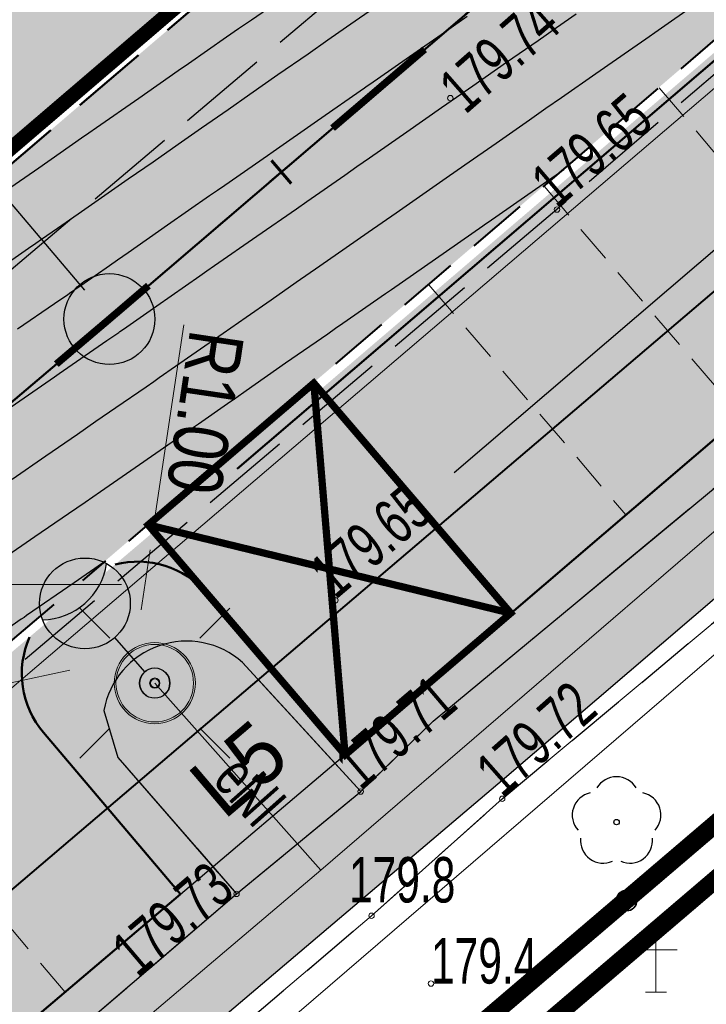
# Model space of a CAD drawing. Header units: metres. Extents: x 7429064 to 7431133, y 5709479 to 5714472.
# Tile 59 of 176: x 7429501 to 7429512, y 5709843 to 5709859. Entities that reach past the tile are written whole.
import ezdxf
from ezdxf.enums import TextEntityAlignment as Align

# ---------------------------------------------------------------- set-up
doc = ezdxf.new("R2010")
doc.units = ezdxf.units.M
for name, pattern in [('1', [0]), ('2_KTCR02', [1.5, 1, -0.5]), ('2_KTJZ01', [2, 1.5, -0.5]), ('2_KTKR01', [0]), ('2_KTPL01', [2, 1.5, -0.5]), ('2_PTCM', [1.5, 1, -0.5]), ('2_PTTU', [1.5, 1, -0.5]), ('3_KTCR02', [1.5, 1, -0.5]), ('3_KTJZ01', [2, 1.5, -0.5]), ('3_KTKR01', [0]), ('3_KTPL01', [2, 1.5, -0.5]), ('3_PTCM', [1.5, 1, -0.5]), ('3_PTRW02', [0]), ('3_PTTU', [1.5, 1, -0.5]), ('4_SUPE_01', [0]), ('4_SUPT_01', [0]), ('4_SUPW_01', [0]), ('7_1', [0]), ('7_SUPE_01', [0]), ('7_SUPT_01', [0]), ('7_SUPW_01', [0]), ('CENTER2', [1.125, 0.75, -0.125, 0.125, -0.125]), ('DASHED', [19.05, 12.7, -6.35]), ('DASHED2', [0.375, 0.25, -0.125]), ('HIDDEN', [0.375, 0.25, -0.125])]:
    doc.linetypes.add(name, pattern=pattern)
for name, color, linetype in [('#lampy opis', 7, 'Continuous'), ('[osw]_istn_oprawy oświetleniowe - demontaż', 5, 'Continuous'), ('_1_Mapa', 7, 'Continuous'), ('_1_X-REFY', 7, 'Continuous'), ('C-DROGI-SYTUACJA-ETYKIETY', 7, 'Continuous'), ('C-TEREN', 7, 'Continuous'), ('zzz.gaHSDomyslna', 7, 'Continuous')]:
    doc.layers.add(name, color=color, linetype=linetype)
doc.layers.add('[osw]PSI_Brudnopis', color=1, linetype='Continuous', lineweight=20, plot=False)
doc.layers.add('_Brudnopis', color=22, linetype='Continuous', lineweight=50, plot=False)
for name, color, linetype, lineweight in [('_D_7_PAS DROGOWY_PODZIAL', 1, 'Continuous', 50), ('_D_7_TEREN NIEZBEDNY DLA OB_BUD', 252, 'HIDDEN', 50), ('_D_8_Wymiary', 7, 'Continuous', 20), ('D_1_KOCIE OCZKA', 7, 'Continuous', 50), ('D_1_LINIA_KRAWĘŻNIK_BET_20_30 WYN 0-2 CM', 5, 'HIDDEN', 40), ('D_1_LINIA_KRAWĘŻNIK_BET_20_30 WYN 12 CM - III', 7, 'Continuous', 50), ('Dr-Krawędż nawierzchni', 250, 'DASHED2', 18), ('gaPoziome', 7, 'Continuous', 30), ('HECZ BRUKOWANIA KOSTKA KAMIENNA 9_11', 42, 'Continuous', 13), ('KRAWĘŻNIK BETONOWY 12_25 WYN 0 CM', 250, 'DASHED', 50), ('KRZYZE_L_0', 252, '1', 18), ('KTCR_L_1', 252, '2_KTCR02', 30), ('KTJZ_L_0', 252, '2_KTJZ01', 30), ('KTKR_L_0', 252, '2_KTKR01', 30), ('KTOK_L_4', 252, 'Continuous', 35), ('KTPL_L_0', 252, '2_KTPL01', 30), ('OBOP_T_1', 82, 'Continuous', 30), ('PTCM_L_0', 252, '2_PTCM', 18), ('PTRW_L_1', 252, 'Continuous', 18), ('PTTU_L_2', 252, '2_PTTU', 18), ('RTPW_T_0', 252, 'Continuous', 15), ('RTPW_T_1', 252, 'Continuous', 15), ('SUPE_E_T_3', 252, 'Continuous', 15), ('SUPE_L_3', 252, '4_SUPE_01', 18), ('SUPT_L_0', 252, '4_SUPT_01', 18), ('SUPW_L_0', 252, '4_SUPW_01', 18), ('SUSM_T_0', 252, 'Continuous', 18)]:
    doc.layers.add(name, color=color, linetype=linetype, lineweight=lineweight)
doc.layers.add('D_1_LINIA_OBRZEŻE_BET_6x30cm - III', color=24, linetype='Continuous', lineweight=30, transparency=0.3)
for name, color, linetype, lineweight, true_color, transparency in [('D_2_HECZ_CHODNIK_KOSTKA', 7, 'Continuous', 0, 0xf7f588, 0.35), ('D_2_HECZ_DROGI KOSTKA', 7, 'Continuous', 13, 0xffbea8, 0.3), ('D_2_HECZ_JEZDNIA KR3- NOWA KONSTRUKCJA', 7, 'Continuous', 13, 0x99e6ff, 0.3), ('D_2_HECZ_ZIELEN', 7, 'Continuous', 13, 0xd6ffd6, 0.3)]:
    doc.layers.add(name, color=color, linetype=linetype, lineweight=lineweight, true_color=true_color, transparency=transparency)
doc.layers.add('DZIALKA_L_0', color=7, linetype='1', lineweight=40, true_color=0x008000)
doc.layers.add('HECZ DROGI ROWEROWE', color=7, linetype='Continuous', lineweight=13, true_color=0xff8a8a)
doc.styles.add('Annotative', font='txt')
doc.styles.add('major_arial', font='arial.ttf')
doc.styles.add('Styl Arial', font='arial.ttf', dxfattribs={"width": 0.8, "height": 0.9})
doc.dimstyles.new('1_500', dxfattribs={"dimtxt": 0.9, "dimasz": 1, "dimexe": 0.18, "dimexo": 0, "dimgap": 0.2, "dimtad": 4, "dimzin": 0, "dimdsep": 46, "dimtxsty": 'Styl Arial', "dimcen": 0.25, "dimclrd": 256, "dimclre": 256, "dimclrt": 256, "dimazin": 0, "dimtfac": 1, "dimtix": 1, "dimtmove": 1, "dimatfit": 3, "dimfxl": 0.18, "dimtolj": 1, "dimtzin": 0, "dimlwd": -1, "dimlwe": -1, "dimarcsym": 0})
doc.dimstyles.new('major_500', dxfattribs={"dimtxt": 0.8, "dimasz": 0.8, "dimexe": 0.5, "dimexo": 1, "dimgap": 0.3, "dimtad": 1, "dimzin": 1, "dimdsep": 46, "dimtxsty": 'major_arial', "dimcen": 0, "dimse1": 1, "dimse2": 1, "dimaunit": 1, "dimadec": 1, "dimazin": 0, "dimtfac": 1, "dimtix": 1, "dimtmove": 0, "dimatfit": 3, "dimfxl": 2, "dimfxlon": 1, "dimtolj": 1, "dimarcsym": 0})

# ---------------------------------------------------------------- blocks, each defined once
blk = doc.blocks.new('*D18')
at = {"layer": '_D_8_Wymiary', "color": 0, "lineweight": -2, "transparency": 16777216}
for p, q in [((7429502.828, 5709845.648), (7429501.947, 5709846.687)), ((7429478.099, 5709825.797), (7429501.66, 5709845.789)), ((7429478.047, 5709824.621), (7429477.165, 5709825.66))]:
    blk.add_line(p, q, dxfattribs=at)
at = {"layer": '_D_8_Wymiary', "color": 0, "transparency": 16777216}
for points in [[(7429501.574, 5709845.89), (7429501.746, 5709845.687), (7429502.27, 5709846.306)], [(7429478.012, 5709825.898), (7429478.185, 5709825.695), (7429477.489, 5709825.279)]]:
    blk.add_solid(points, dxfattribs=at)
at = {"layer": 'Defpoints', "color": 0, "transparency": 16777216}
for p in [(7429502.27, 5709846.306), (7429503.475, 5709844.886), (7429478.694, 5709823.859)]:
    blk.add_point(p, dxfattribs=at)
at = {"layer": '_D_8_Wymiary', "color": 0, "transparency": 16777216, "insert": (7429488.988, 5709836.843), "char_height": 0.8, "attachment_point": 5, "rotation": 40.3144, "style": 'major_arial'}
blk.add_mtext('\\A1;13szt.x2.50\\P32.50', dxfattribs=at)
blk = doc.blocks.new('*D19')
at = {"layer": '_D_8_Wymiary', "color": 0, "lineweight": -2, "transparency": 16777216}
for p, q in [((7429531.071, 5709869.79), (7429529.852, 5709871.215)), ((7429507.993, 5709851.848), (7429529.569, 5709870.315)), ((7429508.279, 5709850.283), (7429507.06, 5709851.708))]:
    blk.add_line(p, q, dxfattribs=at)
at = {"layer": '_D_8_Wymiary', "color": 0, "transparency": 16777216}
for points in [[(7429529.483, 5709870.416), (7429529.656, 5709870.213), (7429530.177, 5709870.835)], [(7429507.906, 5709851.949), (7429508.08, 5709851.747), (7429507.385, 5709851.328)]]:
    blk.add_solid(points, dxfattribs=at)
at = {"layer": 'Defpoints', "color": 0, "transparency": 16777216}
for p in [(7429530.177, 5709870.835), (7429531.721, 5709869.031), (7429508.929, 5709849.524)]:
    blk.add_point(p, dxfattribs=at)
at = {"layer": '_D_8_Wymiary', "color": 0, "transparency": 16777216, "insert": (7429517.886, 5709862.128), "char_height": 0.8, "attachment_point": 5, "rotation": 40.559, "style": 'major_arial'}
blk.add_mtext('\\A1;12szt.x2.50\\P30.00', dxfattribs=at)
blk = doc.blocks.new('*D28')
at = {"layer": '_D_8_Wymiary', "transparency": 16777216}
for p, q in [((7429501.65, 5709848.583), (7429500.672, 5709848.372)), ((7429497, 5709847.582), (7429500.184, 5709848.267))]:
    blk.add_line(p, q, dxfattribs=at)
blk.add_solid([(7429500.166, 5709848.348), (7429500.201, 5709848.186), (7429500.672, 5709848.372)], dxfattribs=at)
at = {"layer": 'Defpoints', "color": 0, "transparency": 16777216}
for p in [(7429501.65, 5709848.583), (7429500.672, 5709848.372)]:
    blk.add_point(p, dxfattribs=at)
at = {"layer": '_D_8_Wymiary', "transparency": 16777216, "insert": (7429498.465, 5709847.325), "char_height": 0.9, "attachment_point": 5, "rotation": 192.146, "style": 'Styl Arial'}
blk.add_mtext('\\A1;R1.00', dxfattribs=at)
blk = doc.blocks.new('*D29')
at = {"layer": '_D_8_Wymiary', "transparency": 16777216}
for p, q in [((7429503.528, 5709854.285), (7429503.047, 5709851.064)), ((7429502.826, 5709849.58), (7429502.973, 5709850.569))]:
    blk.add_line(p, q, dxfattribs=at)
blk.add_solid([(7429502.965, 5709851.076), (7429503.13, 5709851.052), (7429502.973, 5709850.569)], dxfattribs=at)
at = {"layer": 'Defpoints', "color": 0, "transparency": 16777216}
for p in [(7429502.973, 5709850.569), (7429502.826, 5709849.58)]:
    blk.add_point(p, dxfattribs=at)
at = {"layer": '_D_8_Wymiary', "transparency": 16777216, "insert": (7429503.878, 5709852.839), "char_height": 0.9, "attachment_point": 5, "rotation": 261.5173, "style": 'Styl Arial'}
blk.add_mtext('\\A1;R1.00', dxfattribs=at)
blk = doc.blocks.new('3_OBOP02_01')
at = {"linetype": 'Continuous'}
blk.add_circle((0, 0), 0.045, dxfattribs=at)
for centre, start, end in [((0, 0.375), 30.1401, 149.8599), ((-0.357, 0.116), 102.1445, 221.86), ((0.357, 0.116), 318.14, 77.8555), ((-0.22, -0.303), 174.1482, 293.8542), ((0.22, -0.303), 246.1458, 5.8518)]:
    blk.add_arc(centre, 0.375, start, end, dxfattribs=at)
blk = doc.blocks.new('3_PTCM01')
at = {"linetype": 'Continuous'}
for p, q in [((0, 0.525), (0, -0.525)), ((0.35, 0.175), (-0.35, 0.175)), ((-0.175, -0.525), (0.175, -0.525))]:
    blk.add_line(p, q, dxfattribs=at)
blk = doc.blocks.new('3_RTPW02')
at = {"linetype": 'Continuous'}
blk.add_circle((0, 0), 0.045, dxfattribs=at)
blk = doc.blocks.new('3_RTPW01')
at = {"linetype": 'Continuous'}
blk.add_circle((0, 0), 0.045, dxfattribs=at)
blk = doc.blocks.new('7_SUSM01')
at = {"linetype": 'Continuous'}
for p, q in [((-0.742, 0.742), (-1.237, 1.237)), ((0.742, 0.742), (1.237, 1.237)), ((-0.742, -0.742), (-1.237, -1.237)), ((0.742, -0.742), (1.237, -1.237))]:
    blk.add_line(p, q, dxfattribs=at)
blk.add_circle((0, 0), 0.245, dxfattribs=at)
blk = doc.blocks.new('X-ref_MDCP_Szara')
at = {"layer": 'DZIALKA_L_0', "linetype": '1'}
blk.add_line((7429408.88, 5709766.76), (7429668.8, 5709988.15), dxfattribs=at)
at = {"layer": 'KRZYZE_L_0', "linetype": '1'}
blk.add_line((7429497.5, 5709850), (7429502.5, 5709850), dxfattribs=at)
at = {"layer": 'KTCR_L_1', "linetype": '3_KTCR02'}
for p, q in [((7429507.646, 5709847.74), (7429512.65, 5709851.89)), ((7429508.787, 5709846.461), (7429513.7, 5709850.56)), ((7429506.45, 5709846.58), (7429507.646, 5709847.74)), ((7429504.4, 5709844.89), (7429506.45, 5709846.58)), ((7429506.629, 5709844.529), (7429508.787, 5709846.461)), ((7429498.403, 5709839.76), (7429504.4, 5709844.89)), ((7429491.84, 5709831.98), (7429506.629, 5709844.529))]:
    blk.add_line(p, q, dxfattribs=at)
at = {"layer": 'KTJZ_L_0', "linetype": '3_KTJZ01'}
for p, q in [((7429532.61, 5709875.86), (7429509.69, 5709856.19)), ((7429483.74, 5709840.87), (7429506.56, 5709860.17)), ((7429509.69, 5709856.19), (7429487.22, 5709837.17))]:
    blk.add_line(p, q, dxfattribs=at)
at = {"layer": 'KTKR_L_0', "linetype": '3_KTKR01'}
for p, q in [((7429507.646, 5709847.74), (7429512.65, 5709851.89)), ((7429506.45, 5709846.58), (7429504.5, 5709848.71)), ((7429502.21, 5709847.92), (7429502.44, 5709847.14)), ((7429506.45, 5709846.58), (7429507.646, 5709847.74)), ((7429502.44, 5709847.14), (7429504.4, 5709844.89)), ((7429504.4, 5709844.89), (7429506.45, 5709846.58)), ((7429498.403, 5709839.76), (7429504.4, 5709844.89))]:
    blk.add_line(p, q, dxfattribs=at)
blk.add_arc((7429503.574, 5709847.679), 1.385, 48.0785, 169.9881, dxfattribs=at)
at = {"layer": 'KTOK_L_4'}
for p, q in [((7429510.839, 5709844.78), (7429516.356, 5709849.5)), ((7429505.323, 5709840.06), (7429510.839, 5709844.78))]:
    blk.add_line(p, q, dxfattribs=at)
blk.add_circle((7429510.839, 5709844.78), 0.17, dxfattribs=at)
at = {"layer": 'KTPL_L_0', "linetype": '3_KTPL01'}
for p, q in [((7429532.61, 5709875.86), (7429509.69, 5709856.19)), ((7429509.69, 5709856.19), (7429487.22, 5709837.17)), ((7429507.646, 5709847.74), (7429512.65, 5709851.89)), ((7429506.45, 5709846.58), (7429504.5, 5709848.71)), ((7429502.21, 5709847.92), (7429502.44, 5709847.14)), ((7429506.45, 5709846.58), (7429507.646, 5709847.74)), ((7429502.44, 5709847.14), (7429504.4, 5709844.89)), ((7429498.403, 5709839.76), (7429504.4, 5709844.89))]:
    blk.add_line(p, q, dxfattribs=at)
blk.add_arc((7429503.574, 5709847.679), 1.385, 48.0785, 169.9881, dxfattribs=at)
at = {"layer": 'PTCM_L_0', "linetype": '3_PTCM'}
blk.add_line((7429494.29, 5709830.62), (7429571.52, 5709896.7), dxfattribs=at)
at = {"layer": 'PTRW_L_1', "linetype": '3_PTRW02'}
for p, q in [((7429508.787, 5709846.461), (7429513.7, 5709850.56)), ((7429515.29, 5709848.71), (7429508.391, 5709842.82)), ((7429506.629, 5709844.529), (7429508.787, 5709846.461)), ((7429491.84, 5709831.98), (7429506.629, 5709844.529))]:
    blk.add_line(p, q, dxfattribs=at)
at = {"layer": 'PTTU_L_2', "linetype": '3_PTTU'}
for p, q in [((7429506.45, 5709846.58), (7429504.5, 5709848.71)), ((7429502.21, 5709847.92), (7429502.44, 5709847.14)), ((7429502.44, 5709847.14), (7429504.4, 5709844.89)), ((7429504.4, 5709844.89), (7429506.45, 5709846.58))]:
    blk.add_line(p, q, dxfattribs=at)
blk.add_arc((7429503.574, 5709847.679), 1.385, 48.0785, 169.9881, dxfattribs=at)
at = {"layer": 'SUPE_L_3', "linetype": '7_SUPE_01'}
for p, q in [((7429505.79, 5709845.28), (7429534.28, 5709869.83)), ((7429505.79, 5709845.28), (7429503.05, 5709848.37)), ((7429478.4, 5709822.09), (7429505.79, 5709845.28))]:
    blk.add_line(p, q, dxfattribs=at)
at = {"layer": 'SUPT_L_0', "linetype": '7_SUPT_01'}
blk.add_line((7429481.84, 5709822.66), (7429519.43, 5709854.98), dxfattribs=at)
at = {"layer": 'SUPW_L_0', "linetype": '7_SUPW_01'}
blk.add_line((7429369.46, 5709736.3), (7429593.18, 5709927.23), dxfattribs=at)
at = {"layer": 'SUPW_L_0', "linetype": '7_1'}
blk.add_line((7429369.46, 5709736.3), (7429593.18, 5709927.23), dxfattribs=at)
at = {"layer": 'OBOP_T_1'}
blk.add_blockref('3_OBOP02_01', (7429510.674, 5709846.075), dxfattribs=at)
at = {"layer": 'PTCM_L_0'}
blk.add_blockref('3_PTCM01', (7429511.325, 5709843.793), dxfattribs=at)
at = {"layer": 'RTPW_T_0'}
for p in [(7429506.629, 5709844.529), (7429507.61, 5709843.409)]:
    blk.add_blockref('3_RTPW01', p, dxfattribs=at)
at = {"layer": 'RTPW_T_1'}
for p in [(7429507.93, 5709858.03), (7429509.69, 5709856.19), (7429506.033, 5709849.738), (7429506.45, 5709846.58), (7429508.787, 5709846.461), (7429504.4, 5709844.89)]:
    blk.add_blockref('3_RTPW02', p, dxfattribs=at)
at = {"layer": 'SUSM_T_0'}
blk.add_blockref('7_SUSM01', (7429503.05, 5709848.37), dxfattribs=at)
at = {"layer": 'RTPW_T_0', "width": 0.7}
for s, p in [('179.8', (7429506.256, 5709844.748)), ('179.4', (7429507.61, 5709843.409))]:
    blk.add_text(s, height=0.75, dxfattribs=at).set_placement(p)
at = {"layer": 'RTPW_T_1', "width": 0.7}
blk.add_text('179.74', height=0.75, rotation=41.2961, dxfattribs=at).set_placement((7429507.93, 5709858.03), align=Align.MIDDLE_LEFT)
for s, rotation, p in [('179.65', 40.6363, (7429509.69, 5709856.19)), ('179.65', 40.2999, (7429506.033, 5709849.738)), ('179.71', 40.4539, (7429506.45, 5709846.58)), ('179.72', 41.4112, (7429508.787, 5709846.461))]:
    blk.add_text(s, height=0.75, rotation=rotation, dxfattribs=at).set_placement(p)
blk.add_text('179.73', height=0.75, rotation=40.3765, dxfattribs=at).set_placement((7429504.4, 5709844.89), align=Align.RIGHT)
at = {"layer": 'SUPE_E_T_3', "width": 0.7}
blk.add_text('eNI', height=0.75, rotation=311.5644, dxfattribs=at).set_placement((7429504.623, 5709846.596), align=Align.MIDDLE)
blk = doc.blocks.new('*U202')
blk.add_hatch(color=0).paths.add_polyline_path([(3.694, -2.12, 0.369232), (1.565, -3.961, 0.696757)])
at = {"color": 0}
for p, q in [((0, 0), (0, 0)), ((0, 0), (0, 0)), ((0, 0), (0, 0)), ((0, 0), (0, 0)), ((0, 0), (0, 0)), ((0, 0), (0, 0)), ((0.327, -0.378), (1.308, -1.513))]:
    blk.add_line(p, q, dxfattribs=at)
for points in [[(0, 0), (0, 0), (0, 0), (0, 0), (0, 0), (0, 0)], [(0, 0), (0, 0), (0, 0), (0, 0), (0, 0), (0, 0), (0, 0)], [(0, 0), (0, 0), (0, 0)]]:
    blk.add_lwpolyline(points, dxfattribs=at)
for centre, radius in [((0, 0), 0.5), ((2.29, -2.647), 1.5)]:
    blk.add_circle(centre, radius, dxfattribs=at)
blk.add_arc((3.706, -4.285), 2.165, 90.3235, 171.3866, dxfattribs=at)
at = {"layer": '[osw]PSI_Brudnopis'}
for radius in [1.34, 0.17, 0.17]:
    blk.add_circle((0, 0), radius, dxfattribs=at)
at = {"layer": '[osw]PSI_Brudnopis', "color": 10}
for radius in [1.28, 0.14]:
    blk.add_circle((0, 0), radius, dxfattribs=at)
blk = doc.blocks.new('X-ref_Oświetlenie i teletechnika')
at = {"layer": '[osw]_istn_oprawy oświetleniowe - demontaż', "color": 3, "xscale": 0.4999999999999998, "yscale": 0.4999999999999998, "zscale": 0.4999999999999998, "rotation": 180.3915979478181}
blk.add_blockref('*U202', (7429503.05, 5709848.37), dxfattribs=at)
at = {"layer": '#lampy opis', "lineweight": 30, "insert": (7429503.73, 5709847.017), "char_height": 1, "attachment_point": 1, "rotation": 40.3889, "style": 'Annotative'}
blk.add_mtext_dynamic_manual_height_columns('\\pi-0.24784;L5', width=1.17099, gutter_width=7.472, heights=[0], dxfattribs=at)
blk = doc.blocks.new('gaHSPos')
at = {"color": 0, "linetype": 'Continuous', "lineweight": 0}
blk.add_point((0, 0), dxfattribs=at)
blk = doc.blocks.new('z.ga4s-P-24')
at = {"linetype": 'Continuous', "lineweight": 0}
h = blk.add_hatch(color=0, dxfattribs=at)
edge = h.paths.add_edge_path()
edge.add_line((-0.115, 0.646), (-0.121, 0.769))
edge.add_arc((0.03, 0.399), 0.4, 112.1577, 337.5818)
edge.add_line((0.4, 0.246), (0.33, 0.405))
edge.add_ellipse((0.03, 0.399), major_axis=(-0.3, 0), ratio=0.940017, start_angle=298.9689, end_angle=541.2309, ccw=False)
h.paths.add_polyline_path([(-0.064, 0.528), (0.341, 0.528), (0.53, 0.099), (0.73, 0.199), (0.69, 0.29), (0.579, 0.235), (0.407, 0.628), (0.031, 0.628), (0.028, 0.699), (0.326, 0.699), (0.313, 0.799), (0.03, 0.799, 0.004052), (0.024, 0.799), (0.012, 1.056, 4.041865), (-0.091, 1.112)])
blk = doc.blocks.new('*U275')
at = {"layer": 'zzz.gaHSDomyslna'}
blk.add_hatch(color=180, dxfattribs=at).paths.add_polyline_path([(1.626, -1.899), (0, 0), (2.735, 2.341), (5.986, -1.458), (3.251, -3.799)])
at = {"layer": 'zzz.gaHSDomyslna', "color": 140}
for points in [[(1.626, -1.899, 0.12, 0.12, 0), (0, 0, 0.12, 0.12, 0), (2.735, 2.341, 0.12, 0.12, 0), (5.986, -1.458, 0.12, 0.12, 0), (3.251, -3.799, 0.12, 0.12, 0), (1.626, -1.899, 0.12, 0.12, 0)], [(2.735, 2.341, 0.12, 0.12, 0), (3.251, -3.799, 0.12, 0.12, 0)], [(5.986, -1.458, 0.12, 0.12, 0), (0, 0, 0.12, 0.12, 0)]]:
    blk.add_lwpolyline(points, format="xyseb", dxfattribs=at)
for p in [(2.735, 2.341), (0, 0)]:
    blk.add_blockref('gaHSPos', p, dxfattribs=at)
at = {"layer": 'zzz.gaHSDomyslna', "color": 140, "xscale": 0.65, "yscale": 0.65, "rotation": 220.5590096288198}
blk.add_blockref('z.ga4s-P-24', (1.693, 0.791), dxfattribs=at)
blk = doc.blocks.new('*U220')
at = {"layer": 'zzz.gaHSDomyslna', "color": 140}
for points in [[(100.637, 85.417, 0.12, 0.12, 0), (102.157, 86.718, 0.12, 0.12, 0)], [(96.076, 81.52, 0.12, 0.12, 0), (96.953, 82.264, 0.12, 0.12, 0), (97.598, 82.816, 0.12, 0.12, 0)]]:
    blk.add_lwpolyline(points, format="xyseb", dxfattribs=at)
blk = doc.blocks.new('*U211')
at = {"layer": 'zzz.gaHSDomyslna', "color": 140}
blk.add_lwpolyline([(0, 0, 0.24, 0.24, 0), (59.489, 50.476, 0.24, 0.24, 0), (179.447, 153.144, 0.24, 0.24, 0)], format="xyseb", dxfattribs=at)
blk = doc.blocks.new('spearator')
at = {"layer": 'D_1_KOCIE OCZKA'}
h = blk.add_hatch(color=12, dxfattribs=at)
h.dxf.hatch_style = 1
edge = h.paths.add_edge_path()
edge.add_line((7429810.877, 5710121.625), (7429811.641, 5710122.271))
edge.add_arc((7429811.592, 5710122.328), 0.075, 310.2315, 490.2315)
edge.add_line((7429811.544, 5710122.386), (7429810.781, 5710121.74))
edge.add_arc((7429810.829, 5710121.683), 0.075, 130.2315, 310.2315)
at = {"layer": 'D_1_KOCIE OCZKA', "lineweight": 18, "flags": 128}
blk.add_lwpolyline([(7429810.877, 5710121.625), (7429811.641, 5710122.271, 1), (7429811.544, 5710122.386), (7429810.781, 5710121.74, 1)], format="xyb", close=True, dxfattribs=at)
blk = doc.blocks.new('X-ref_SOR')
at = {"layer": 'D_1_KOCIE OCZKA', "rotation": 0.327517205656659}
blk.add_blockref('spearator', (32451.432, -42641.751), dxfattribs=at)
at = {"layer": 'gaPoziome'}
for name, p in [('*U211', (7429440.741, 5709806.344)), ('*U220', (7429405.348, 5709772.117)), ('*U275', (7429502.941, 5709850.983))]:
    blk.add_blockref(name, p, dxfattribs=at)
blk = doc.blocks.new('x-ref_warstwice')
at = {"layer": 'C-TEREN', "color": 46, "linetype": 'Continuous', "lineweight": 30}
for p, q in [((7429507.852, 5709859.132, 179.7), (7429508.209, 5709859.38, 179.7)), ((7429507.384, 5709858.806, 179.7), (7429507.852, 5709859.132, 179.7)), ((7429506.601, 5709858.261, 179.7), (7429507.384, 5709858.806, 179.7)), ((7429506.559, 5709858.232, 179.7), (7429506.601, 5709858.261, 179.7)), ((7429505.735, 5709857.658, 179.7), (7429506.515, 5709858.201, 179.7)), ((7429506.515, 5709858.201, 179.7), (7429506.559, 5709858.232, 179.7)), ((7429505.005, 5709857.149, 179.7), (7429505.735, 5709857.658, 179.7)), ((7429504.91, 5709857.083, 179.7), (7429505.005, 5709857.149, 179.7)), ((7429504.207, 5709856.594, 179.7), (7429504.91, 5709857.083, 179.7)), ((7429503.955, 5709856.419, 179.7), (7429504.085, 5709856.509, 179.7)), ((7429504.085, 5709856.509, 179.7), (7429504.207, 5709856.594, 179.7)), ((7429503.26, 5709855.935, 179.7), (7429503.955, 5709856.419, 179.7)), ((7429502.61, 5709855.482, 179.7), (7429503.26, 5709855.935, 179.7)), ((7429502.3, 5709855.266, 179.7), (7429502.436, 5709855.361, 179.7)), ((7429502.436, 5709855.361, 179.7), (7429502.61, 5709855.482, 179.7)), ((7429501.827, 5709854.937, 179.7), (7429502.3, 5709855.266, 179.7)), ((7429501.665, 5709854.825, 179.7), (7429501.827, 5709854.937, 179.7)), ((7429501.397, 5709854.64, 179.7), (7429501.613, 5709854.789, 179.7)), ((7429501.613, 5709854.789, 179.7), (7429501.665, 5709854.825, 179.7)), ((7429500.785, 5709854.219, 179.7), (7429501.397, 5709854.64, 179.7))]:
    blk.add_line(p, q, dxfattribs=at)
at = {"layer": 'C-TEREN', "color": 42, "linetype": 'HIDDEN', "lineweight": 25, "ltscale": 10}
for points, elevation in [([(7429498.307, 5709854.926), (7429498.664, 5709855.173), (7429499.453, 5709855.717), (7429499.491, 5709855.744), (7429499.532, 5709855.772), (7429500.319, 5709856.314), (7429500.511, 5709856.446), (7429500.53, 5709856.459), (7429500.586, 5709856.498), (7429501.135, 5709856.88), (7429501.842, 5709857.372), (7429501.96, 5709857.454), (7429502.086, 5709857.542), (7429502.785, 5709858.029), (7429503.438, 5709858.484), (7429503.609, 5709858.603), (7429504.236, 5709859.039), (7429504.434, 5709859.177), (7429504.646, 5709859.324), (7429505.259, 5709859.751)], 179.66), ([(7429500.465, 5709855.206), (7429500.966, 5709855.552), (7429501.088, 5709855.636), (7429501.178, 5709855.698), (7429501.443, 5709855.882), (7429501.785, 5709856.12), (7429502.226, 5709856.427), (7429502.61, 5709856.695), (7429503.021, 5709856.98), (7429503.435, 5709857.269), (7429503.823, 5709857.539), (7429504.26, 5709857.843), (7429504.621, 5709858.094), (7429505.084, 5709858.417), (7429505.58, 5709858.763), (7429505.909, 5709858.992), (7429506.217, 5709859.206), (7429506.734, 5709859.566)], 179.68), ([(7429500.605, 5709852.885), (7429501.394, 5709853.43), (7429501.432, 5709853.456), (7429501.473, 5709853.484), (7429502.26, 5709854.027), (7429502.456, 5709854.162), (7429502.476, 5709854.176), (7429502.532, 5709854.215), (7429503.086, 5709854.601), (7429503.793, 5709855.093), (7429503.911, 5709855.175), (7429504.037, 5709855.263), (7429504.735, 5709855.749), (7429505.389, 5709856.204), (7429505.56, 5709856.324), (7429506.187, 5709856.76), (7429506.385, 5709856.898), (7429506.596, 5709857.045), (7429507.21, 5709857.472), (7429507.783, 5709857.872), (7429508.034, 5709858.046), (7429508.303, 5709858.233), (7429508.859, 5709858.621), (7429509.38, 5709858.983), (7429509.684, 5709859.195), (7429510.009, 5709859.421)], 179.72), ([(7429500.694, 5709851.738), (7429501.252, 5709852.123), (7429501.774, 5709852.483), (7429502.079, 5709852.694), (7429502.405, 5709852.919), (7429502.907, 5709853.264), (7429503.032, 5709853.351), (7429503.124, 5709853.415), (7429503.391, 5709853.601), (7429503.736, 5709853.841), (7429504.177, 5709854.148), (7429504.561, 5709854.415), (7429504.971, 5709854.701), (7429505.386, 5709854.99), (7429505.773, 5709855.259), (7429506.21, 5709855.564), (7429506.571, 5709855.815), (7429507.035, 5709856.138), (7429507.531, 5709856.483), (7429507.86, 5709856.712), (7429508.168, 5709856.927), (7429508.685, 5709857.287), (7429509.237, 5709857.671), (7429509.509, 5709857.861), (7429509.764, 5709858.038), (7429510.334, 5709858.435), (7429510.944, 5709858.86), (7429511.159, 5709859.009), (7429511.36, 5709859.15), (7429511.984, 5709859.584)], 179.74), ([(7429500.553, 5709850.432), (7429501.072, 5709850.79), (7429501.626, 5709851.172), (7429501.899, 5709851.36), (7429502.154, 5709851.536), (7429502.726, 5709851.931), (7429503.338, 5709852.353), (7429503.554, 5709852.502), (7429503.607, 5709852.539), (7429503.773, 5709852.654), (7429504.249, 5709852.986), (7429504.386, 5709853.081), (7429504.561, 5709853.203), (7429505.211, 5709853.656), (7429505.906, 5709854.139), (7429506.036, 5709854.23), (7429506.157, 5709854.315), (7429506.861, 5709854.804), (7429506.956, 5709854.87), (7429507.685, 5709855.378), (7429508.466, 5709855.922), (7429508.51, 5709855.953), (7429508.552, 5709855.982), (7429509.335, 5709856.527), (7429509.803, 5709856.853)], 179.76), ([(7429502.189, 5709850.351), (7429501.719, 5709850.027), (7429500.934, 5709849.485), (7429500.892, 5709849.456), (7429500.847, 5709849.425), (7429500.065, 5709848.886)], 179.78)]:
    blk.add_lwpolyline(points, dxfattribs=dict(at, elevation=elevation))
blk = doc.blocks.new('AeccTickCircle')
at = {"color": 0, "linetype": 'ByBlock', "lineweight": -2}
blk.add_circle((0, 0), 0.5, dxfattribs=at)
blk = doc.blocks.new('AeccTickLine')
at = {"color": 0, "linetype": 'ByBlock', "lineweight": -2}
blk.add_line((0, 1), (0, -1), dxfattribs=at)
blk = doc.blocks.new('OŚ_Dąbrowskiego_1')
at = {"layer": '_D_8_Wymiary', "color": 1, "linetype": 'CENTER2', "lineweight": 35, "flags": 128}
blk.add_lwpolyline([(7429230.998, 5709660.664), (7429273.145, 5709676.622, 0.085629), (7429337.582, 5709714.618), (7429502.301, 5709854.381), (7429714.669, 5710036.139), (7429868.111, 5710165.952)], format="xyb", dxfattribs=at)
at = {"layer": 'C-DROGI-SYTUACJA-ETYKIETY', "color": 7, "linetype": 'Continuous', "lineweight": -3}
blk.add_line((7429501.897, 5709854.857), (7429485.722, 5709873.92), dxfattribs=at)
at = {"layer": 'C-DROGI-SYTUACJA-ETYKIETY', "color": 7, "linetype": 'Continuous', "lineweight": 60, "xscale": 0.25, "yscale": 0.25, "zscale": 0.25, "rotation": 40.55900962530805}
blk.add_blockref('AeccTickLine', (7429505.142, 5709856.812), dxfattribs=at)
at = {"layer": 'C-DROGI-SYTUACJA-ETYKIETY', "color": 7, "linetype": 'Continuous', "lineweight": -3, "xscale": 1.5, "yscale": 1.5, "zscale": 1.5, "rotation": 40.31442587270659}
blk.add_blockref('AeccTickCircle', (7429502.301, 5709854.381), dxfattribs=at)

msp = doc.modelspace()

# ---------------------------------------------------------------- hatches: boundary and pattern name
at = {"layer": 'D_2_HECZ_CHODNIK_KOSTKA', "transparency": 33554585}
h = msp.add_hatch(color=256, dxfattribs=at)
h.dxf.hatch_style = 1
edge = h.paths.add_edge_path()
edge.add_line((7429611.715, 5709933.539), (7429609.355, 5709934.501))
edge.add_line((7429609.355, 5709934.501), (7429596.138, 5709923.189))
edge.add_line((7429596.138, 5709923.189), (7429592.463, 5709920.763))
edge.add_arc((7429606.237, 5709899.9), 25, 123.434, 130.559)
edge.add_line((7429589.981, 5709918.893), (7429507.49, 5709848.292))
edge.add_line((7429507.49, 5709848.292), (7429417.816, 5709772.204))
edge.add_line((7429417.816, 5709772.204), (7429413.427, 5709768.48))
edge.add_line((7429413.427, 5709768.48), (7429407.995, 5709766.13))
edge.add_line((7429407.995, 5709766.13), (7429408.287, 5709764.077))
edge.add_line((7429408.287, 5709764.077), (7429414.494, 5709766.762))
edge.add_line((7429414.494, 5709766.762), (7429508.787, 5709846.77))
edge.add_line((7429508.787, 5709846.77), (7429591.282, 5709917.374))
edge.add_arc((7429606.237, 5709899.9), 23, 123.434, 130.559, ccw=False)
edge.add_line((7429593.564, 5709919.094), (7429599.13, 5709922.769))
edge.add_line((7429599.13, 5709922.769), (7429611.715, 5709933.539))
at = {"layer": 'D_2_HECZ_DROGI KOSTKA'}
h = msp.add_hatch(color=256, dxfattribs=at)
h.dxf.hatch_style = 1
edge = h.paths.add_edge_path()
edge.add_line((7429504.344, 5709851.983), (7429502.395, 5709850.329))
edge.add_arc((7429502.77, 5709848.877), 1.5, 40.559, 104.4725, ccw=False)
edge.add_line((7429503.909, 5709849.852), (7429506.189, 5709847.188))
edge.add_line((7429506.189, 5709847.188), (7429507.49, 5709848.292))
edge.add_line((7429507.49, 5709848.292), (7429531.721, 5709869.031))
edge.add_line((7429531.721, 5709869.031), (7429529.445, 5709871.69))
edge.add_arc((7429530.585, 5709872.665), 1.5, 156.4009, 220.559, ccw=False)
edge.add_line((7429529.211, 5709873.266), (7429504.344, 5709851.983))
h = msp.add_hatch(color=256, dxfattribs=at)
h.dxf.hatch_style = 1
edge = h.paths.add_edge_path()
edge.add_line((7429500.983, 5709849.131), (7429474.611, 5709826.755))
edge.add_arc((7429475.228, 5709824.852), 2, 40.3144, 107.9828, ccw=False)
edge.add_line((7429476.753, 5709826.146), (7429478.694, 5709823.859))
edge.add_line((7429478.694, 5709823.859), (7429503.475, 5709844.886))
edge.add_line((7429503.475, 5709844.886), (7429501.211, 5709847.554))
edge.add_arc((7429502.355, 5709848.525), 1.5, 156.1564, 220.3144, ccw=False)
at = {"layer": 'D_2_HECZ_JEZDNIA KR3- NOWA KONSTRUKCJA'}
h = msp.add_hatch(color=256, dxfattribs=at)
h.dxf.hatch_style = 1
edge = h.paths.add_edge_path()
edge.add_arc((7429610.557, 5709990.469), 30, 310.559, 314.2935)
edge.add_arc((7429610.557, 5709990.469), 30, 314.2935, 325.3941)
edge.add_line((7429635.249, 5709973.431), (7429635.899, 5709972.672))
edge.add_line((7429635.899, 5709972.672), (7429667.702, 5709999.89))
edge.add_line((7429667.702, 5709999.89), (7429675.246, 5710006.347))
edge.add_line((7429675.246, 5710006.347), (7429712.724, 5710038.423))
edge.add_line((7429712.724, 5710038.423), (7429823.828, 5710132.378))
edge.add_line((7429823.828, 5710132.378), (7429834.316, 5710141.377))
edge.add_line((7429834.316, 5710141.377), (7429846.156, 5710151.524))
edge.add_line((7429846.156, 5710151.524), (7429850.099, 5710146.734))
edge.add_line((7429850.099, 5710146.734), (7429838.187, 5710136.85))
edge.add_line((7429838.187, 5710136.85), (7429827.698, 5710127.833))
edge.add_line((7429827.698, 5710127.833), (7429716.613, 5710033.854))
edge.add_line((7429716.613, 5710033.854), (7429633.474, 5709962.699))
edge.add_arc((7429636.726, 5709958.9), 5, 130.559, 193.2571)
edge.add_line((7429631.859, 5709957.753), (7429636.051, 5709939.958))
edge.add_line((7429636.051, 5709939.958), (7429630.653, 5709938.888))
edge.add_line((7429630.653, 5709938.888), (7429629.491, 5709943.821))
edge.add_arc((7429623.651, 5709942.445), 6, 13.2571, 130.559)
edge.add_line((7429619.749, 5709947.003), (7429619.729, 5709946.986))
edge.add_line((7429619.729, 5709946.986), (7429617.779, 5709949.265))
edge.add_line((7429617.779, 5709949.265), (7429606.383, 5709939.512))
edge.add_line((7429606.383, 5709939.512), (7429594.274, 5709929.149))
edge.add_line((7429594.274, 5709929.149), (7429594.825, 5709928.314))
edge.add_line((7429594.825, 5709928.314), (7429589.708, 5709924.935))
edge.add_arc((7429606.237, 5709899.9), 30, 123.434, 130.559)
edge.add_line((7429586.73, 5709922.692), (7429529.23, 5709873.48))
edge.add_line((7429529.23, 5709873.48), (7429502.179, 5709850.343))
edge.add_line((7429502.179, 5709850.343), (7429339.523, 5709712.33))
edge.add_arc((7429194.822, 5709882.942), 223.711, 294.66533, 310.3021, ccw=False)
edge.add_arc((7429190.304, 5709894.737), 236.317, 290.79615, 294.46753, ccw=False)
edge.add_line((7429274.207, 5709673.816), (7429245.41, 5709663.13))
edge.add_line((7429245.41, 5709663.13), (7429242.106, 5709661.907))
edge.add_line((7429242.106, 5709661.907), (7429240.354, 5709666.717))
edge.add_line((7429240.354, 5709666.717), (7429244.254, 5709668.201))
edge.add_line((7429244.254, 5709668.201), (7429272.082, 5709679.428))
edge.add_arc((7429195.246, 5709882.369), 217, 290.73736, 310.31443)
edge.add_line((7429335.641, 5709716.905), (7429500.355, 5709856.664))
edge.add_line((7429500.355, 5709856.664), (7429629.269, 5709966.997))
edge.add_line((7429629.269, 5709966.997), (7429630.064, 5709967.677))
at = {"layer": 'D_2_HECZ_ZIELEN'}
h = msp.add_hatch(color=256, dxfattribs=at)
h.dxf.hatch_style = 1
h.paths.add_polyline_path([(7429503.909, 5709849.852, 0.18338), (7429502.975, 5709850.363), (7429500.855, 5709848.564, 0.184483), (7429501.211, 5709847.554), (7429503.475, 5709844.886), (7429506.189, 5709847.188)])
h.paths.add_polyline_path([(7429531.725, 5709873.64, 0.184483), (7429530.784, 5709874.152), (7429529.085, 5709872.698, 0.184483), (7429529.445, 5709871.69), (7429531.721, 5709869.031), (7429534, 5709870.981)])
h.paths.add_polyline_path([(7429552.093, 5709890.414, 0.21525), (7429550.603, 5709891.114), (7429544.884, 5709886.219, 0.21525), (7429545.345, 5709884.64), (7429547.296, 5709882.36), (7429554.043, 5709888.135)])
h.paths.add_polyline_path([(7429563.774, 5709901.07, 0.184483), (7429562.833, 5709901.581), (7429560.904, 5709899.93, 0.184483), (7429561.264, 5709898.922), (7429563.54, 5709896.263), (7429566.049, 5709898.411)])
at = {"layer": 'HECZ BRUKOWANIA KOSTKA KAMIENNA 9_11'}
h = msp.add_hatch(color=256, dxfattribs=at)
h.dxf.hatch_style = 1
edge = h.paths.add_edge_path()
edge.add_line((7429502.395, 5709850.329), (7429500.983, 5709849.131))
edge.add_arc((7429502.355, 5709848.525), 1.5, 156.1564, 178.5041)
edge.add_line((7429500.855, 5709848.564), (7429502.975, 5709850.363))
edge.add_arc((7429502.77, 5709848.877), 1.5, 82.1247, 104.4725)
at = {"layer": 'HECZ DROGI ROWEROWE'}
h = msp.add_hatch(color=256, dxfattribs=at)
h.dxf.hatch_style = 1
edge = h.paths.add_edge_path()
edge.add_arc((7429796.82, 5710136.433), 20.404, 308.0322, 334.2528)
edge.add_arc((7429835.93, 5710116.897), 23.318, 143.7897, 152.7624, ccw=False)
edge.add_arc((7429839.325, 5710112.767), 28.527, 132.1511, 141.1238, ccw=False)
edge.add_line((7429820.181, 5710133.917), (7429834.124, 5710145.713))
edge.add_arc((7429837.354, 5710141.896), 5, 102.0154, 130.2315, ccw=False)
edge.add_line((7429836.313, 5710146.786), (7429842.063, 5710148.01))
edge.add_line((7429842.063, 5710148.01), (7429845.234, 5710150.73))
edge.add_line((7429845.234, 5710150.73), (7429843.045, 5710150.264))
edge.add_arc((7429842.629, 5710152.22), 2, 169.0596, 282.0154, ccw=False)
edge.add_line((7429840.665, 5710152.6), (7429846.908, 5710184.895))
edge.add_arc((7429848.38, 5710184.61), 1.5, 109.3988, 169.0596, ccw=False)
edge.add_line((7429847.882, 5710186.025), (7429848.854, 5710186.367))
edge.add_line((7429848.854, 5710186.367), (7429847.265, 5710191.424))
edge.add_line((7429847.265, 5710191.424), (7429846.903, 5710192.479))
edge.add_line((7429846.903, 5710192.479), (7429845.675, 5710198.449))
edge.add_arc((7429825.958, 5710195.082), 20.002, -10.9391, 9.6882, ccw=False)
edge.add_line((7429845.597, 5710191.287), (7429839.403, 5710159.242))
edge.add_arc((7429819.766, 5710163.038), 20, 310.2315, 349.0596, ccw=False)
edge.add_line((7429832.684, 5710147.769), (7429817.64, 5710135.042))
edge.add_arc((7429832.495, 5710117.483), 23, 130.2315, 151.7604)
edge.add_arc((7429794.613, 5710137.829), 20, 310.2315, 331.7604, ccw=False)
edge.add_line((7429807.531, 5710122.56), (7429710.78, 5710040.708))
edge.add_line((7429710.78, 5710040.708), (7429674.341, 5710009.522))
edge.add_arc((7429663.288, 5710022.437), 17, 303.434, 310.559, ccw=False)
edge.add_line((7429672.654, 5710008.25), (7429665.175, 5710003.312))
edge.add_arc((7429654.155, 5710020.002), 20, 287.2523, 303.434, ccw=False)
edge.add_line((7429660.087, 5710000.902), (7429655.396, 5709999.445))
edge.add_arc((7429662.069, 5709977.958), 22.5, 107.2523, 130.559)
edge.add_line((7429647.439, 5709995.052), (7429638.424, 5709987.337))
edge.add_arc((7429653.054, 5709970.242), 22.5, 130.559, 144.5953)
edge.add_line((7429634.715, 5709983.278), (7429621.962, 5709965.306))
edge.add_arc((7429606.364, 5709977.009), 19.5, 310.559, 323.1201, ccw=False)
edge.add_line((7429619.043, 5709962.194), (7429498.409, 5709858.948))
edge.add_line((7429498.409, 5709858.948), (7429409.747, 5709783.718))
edge.add_line((7429409.747, 5709783.718), (7429333.7, 5709719.193))
edge.add_arc((7429195.246, 5709882.369), 214, 294.99294, 310.31443, ccw=False)
edge.add_line((7429285.662, 5709688.408), (7429286.787, 5709685.755))
edge.add_arc((7429195.216, 5709882.43), 216.948, 294.96649, 310.31053)
edge.add_line((7429335.566, 5709716.997), (7429500.277, 5709856.756))
edge.add_line((7429500.277, 5709856.756), (7429621.38, 5709960.403))
edge.add_line((7429621.38, 5709960.403), (7429627.625, 5709965.748))
edge.add_line((7429627.625, 5709965.748), (7429629.904, 5709967.698))
edge.add_line((7429629.904, 5709967.698), (7429629.179, 5709968.529))
edge.add_arc((7429630.687, 5709969.843), 2, 144.5953, 221.0823, ccw=False)
edge.add_line((7429629.056, 5709971.002), (7429636.752, 5709981.829))
edge.add_arc((7429653.054, 5709970.242), 20, 130.559, 144.5953, ccw=False)
edge.add_line((7429640.049, 5709985.437), (7429649.631, 5709993.62))
edge.add_arc((7429662.069, 5709977.958), 20, 107.2523, 128.4533, ccw=False)
edge.add_line((7429656.137, 5709997.058), (7429665.185, 5709999.868))
edge.add_line((7429665.185, 5709999.868), (7429673.721, 5710005.504))
edge.add_arc((7429657.258, 5710030.439), 29.88, 303.434, 310.559)
edge.add_line((7429676.687, 5710007.738), (7429712.64, 5710038.509))
edge.add_line((7429712.64, 5710038.509), (7429809.391, 5710120.361))
edge.add_line((7429809.391, 5710120.361), (7429809.391, 5710120.361))

# ---------------------------------------------------------------- linework, layer by layer
at = {"layer": '_Brudnopis', "flags": 128}
msp.add_lwpolyline([(7429230.998, 5709660.664), (7429273.145, 5709676.622, 0.085605), (7429337.585, 5709714.618), (7429368.823, 5709741.125), (7429502.301, 5709854.381), (7429714.669, 5710036.139), (7429868.111, 5710165.952)], format="xyb", dxfattribs=at)
msp.add_lwpolyline([(7429504.409, 5709851.907), (7429716.775, 5710033.663), (7429870.21, 5710163.471)], dxfattribs=at)
at = {"layer": '_D_7_PAS DROGOWY_PODZIAL', "ltscale": 0.2, "const_width": 0.3, "elevation": 0, "flags": 128}
msp.add_lwpolyline([(7429615.633, 5709934.224), (7429410.418, 5709759.095), (7429398.167, 5709757.635)], dxfattribs=at)
at = {"layer": '_D_7_TEREN NIEZBEDNY DLA OB_BUD', "ltscale": 10, "const_width": 0.3, "flags": 128}
msp.add_lwpolyline([(7429838.642, 5710133.498), (7429838.163, 5710130.983), (7429669.785, 5709988.07), (7429674.221, 5709982.833), (7429665.132, 5709974.906), (7429667.705, 5709971.871), (7429662.832, 5709967.707), (7429665.637, 5709964.494), (7429637.109, 5709939.516), (7429616.438, 5709933.991), (7429410.711, 5709758.425), (7429398.46, 5709756.965), (7429363.725, 5709727.377), (7429364.497, 5709726.485), (7429330.157, 5709696.304), (7429317.553, 5709687.475), (7429303.139, 5709679.24), (7429296.402, 5709677.454), (7429295.854, 5709678.755), (7429285.213, 5709675.171), (7429285.468, 5709665.629), (7429278.469, 5709665.47), (7429278.347, 5709670.061), (7429254.481, 5709660.887), (7429229.937, 5709651.368), (7429224.487, 5709665.833), (7429244.657, 5709675.131), (7429249.847, 5709679.192), (7429269.079, 5709686.95), (7429282.549, 5709692.752), (7429296.468, 5709699.803), (7429307.464, 5709706.348), (7429318.986, 5709714.248), (7429330.313, 5709723.204), (7429495.004, 5709862.943), (7429615.273, 5709965.877), (7429632.42, 5709989.108), (7429648.373, 5710002.762), (7429661.377, 5710006.8), (7429669.911, 5710012.64), (7429707.476, 5710044.593), (7429834.508, 5710152.316), (7429838.121, 5710158.939), (7429844.755, 5710193.28), (7429843.741, 5710206.48), (7429852.314, 5710203.598), (7429849.368, 5710188.375), (7429850.227, 5710185.684), (7429848.746, 5710185.163), (7429846.827, 5710175.247), (7429842.58, 5710153.283), (7429856.534, 5710164.104), (7429864.199, 5710154.59)], close=True, dxfattribs=at)
at = {"layer": 'D_1_LINIA_KRAWĘŻNIK_BET_20_30 WYN 0-2 CM', "ltscale": 4, "flags": 128}
for points in [[(7429529.593, 5709873.791), (7429501.855, 5709850.065)], [(7429501.384, 5709849.669), (7429473.938, 5709826.381)]]:
    msp.add_lwpolyline(points, dxfattribs=at)
at = {"layer": 'D_1_LINIA_KRAWĘŻNIK_BET_20_30 WYN 12 CM - III', "flags": 128}
for points in [[(7429506.189, 5709847.188), (7429507.49, 5709848.292), (7429531.721, 5709869.031)], [(7429478.694, 5709823.859), (7429503.475, 5709844.886)]]:
    msp.add_lwpolyline(points, dxfattribs=at)
for points in [[(7429502.395, 5709850.329, -0.286337), (7429503.909, 5709849.852), (7429506.194, 5709847.183)], [(7429503.475, 5709844.886), (7429501.211, 5709847.554, -0.287492), (7429500.983, 5709849.131, -0.287492)]]:
    msp.add_lwpolyline(points, format="xyb", dxfattribs=at)
at = {"layer": 'D_1_LINIA_OBRZEŻE_BET_6x30cm - III', "flags": 128}
msp.add_lwpolyline([(7429408.287, 5709764.077), (7429414.494, 5709766.762), (7429508.787, 5709846.77), (7429591.282, 5709917.374, -0.031099), (7429593.564, 5709919.094), (7429599.13, 5709922.769), (7429611.715, 5709933.539), (7429615.743, 5709934.682), (7429615.845, 5709934.277)], format="xyb", dxfattribs=at)
msp.add_lwpolyline([(7429503.475, 5709844.886), (7429506.189, 5709847.188)], dxfattribs=at)
at = {"layer": 'Dr-Krawędż nawierzchni', "ltscale": 2.5, "flags": 128}
for points in [[(7429511.376, 5709858.199), (7429514.627, 5709854.4)], [(7429509.477, 5709856.574), (7429512.728, 5709852.775)], [(7429507.577, 5709854.948), (7429510.829, 5709851.149)], [(7429505.678, 5709853.322), (7429508.929, 5709849.524)], [(7429501.569, 5709843.268), (7429498.334, 5709847.081)]]:
    msp.add_lwpolyline(points, dxfattribs=at)
at = {"layer": 'KRAWĘŻNIK BETONOWY 12_25 WYN 0 CM', "ltscale": 0.1, "flags": 128}
msp.add_lwpolyline([(7429621.458, 5709960.312), (7429500.355, 5709856.664), (7429441.823, 5709807)], dxfattribs=at)

# ---------------------------------------------------------------- block references
at = {"layer": '_1_Mapa'}
msp.add_blockref('X-ref_MDCP_Szara', (0, 0), dxfattribs=at)
at = {"layer": '_1_X-REFY'}
for name in ['X-ref_SOR', 'X-ref_Oświetlenie i teletechnika', 'OŚ_Dąbrowskiego_1', 'x-ref_warstwice']:
    msp.add_blockref(name, (0, 0), dxfattribs=at)

# ---------------------------------------------------------------- dimensions: what is measured, and where the dimension line sits
at = {"layer": '_D_8_Wymiary'}
for p1, p2, distance, text, picture, middle in [((7429508.929, 5709849.524), (7429531.721, 5709869.031), 2.375, '12szt.x2.50\\P<>', '*D19', (7429517.886, 5709862.128)), ((7429478.694, 5709823.859), (7429503.475, 5709844.886), 1.863, '13szt.x2.50\\P<>', '*D18', (7429488.988, 5709836.843))]:
    dim = msp.add_aligned_dim(p1=p1, p2=p2, distance=distance, text=text, dimstyle='major_500', override={"dimse1": 0, "dimse2": 0}, dxfattribs=at)
    dim.commit()
    dim.dimension.update_dxf_attribs({"geometry": picture, "text_midpoint": middle})
for center, mpoint, picture, middle in [((7429502.826, 5709849.58), (7429502.973, 5709850.569), '*D29', (7429503.878, 5709852.839)), ((7429501.65, 5709848.583), (7429500.672, 5709848.372), '*D28', (7429498.465, 5709847.325))]:
    dim = msp.add_radius_dim(center=center, mpoint=mpoint, dimstyle='1_500', override={"dimscale": 0.5}, dxfattribs=at)
    dim.commit()
    dim.dimension.update_dxf_attribs({"geometry": picture, "text_midpoint": middle})

doc.saveas('drawing.dxf')
